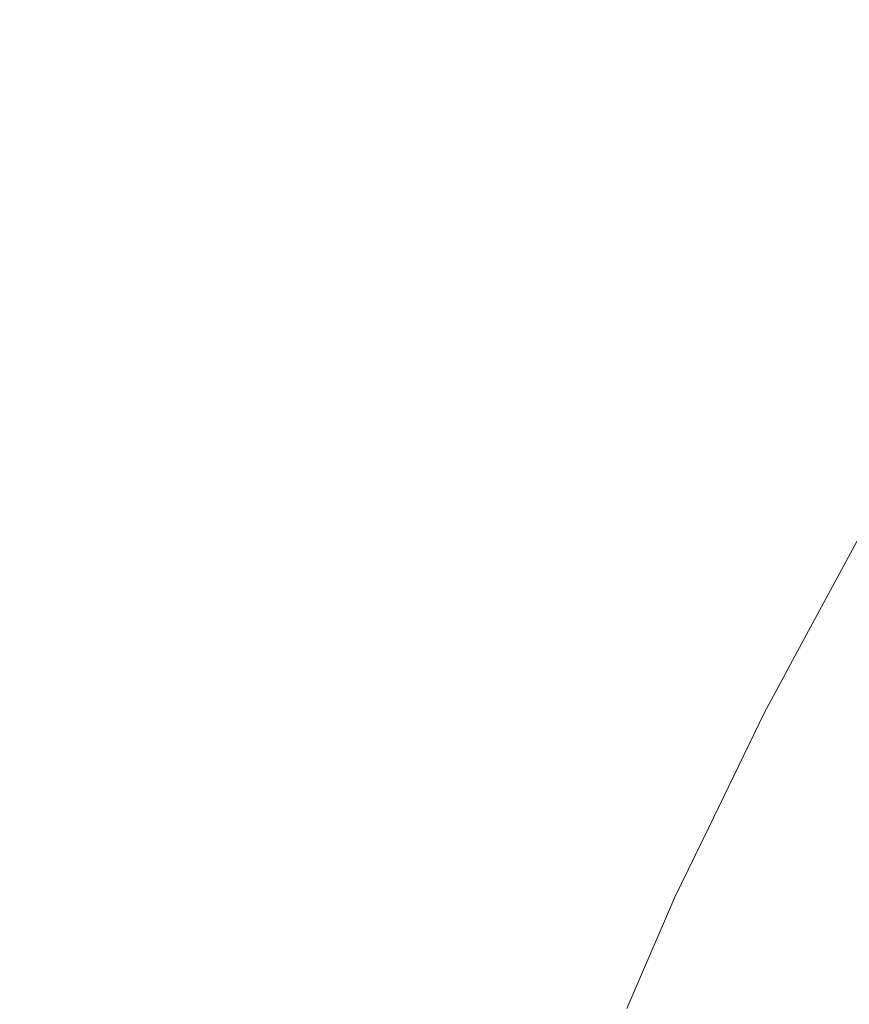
# Model space of a CAD drawing. Header units: centimetres. Extents: x -21.6 to 22.7, y 4.2 to 6.
# Tile 249 of 256: x 7.8316 to 7.8503, y 5.9461 to 5.9683. Entities that reach past the tile are written whole.
import ezdxf

# ---------------------------------------------------------------- set-up
doc = ezdxf.new("R2010")
doc.units = ezdxf.units.CM
doc.header["$LTSCALE"] = 2.54
doc.layers.add('Lucido design-1', color=7, linetype='Continuous')

# ---------------------------------------------------------------- blocks, each defined once
blk = doc.blocks.new('Gruppo-3-1')
at = {"color": 7, "linetype": 'Continuous', "lineweight": 9}
for points, invisible_edges in [([(22.630348, 5.970923, -2276.251459), (-21.503423, 5.970923, -2276.251459), (-21.503423, 5.967771, -2276.248442), (22.630348, 5.967771, -2276.248442)], 5), ([(7.831308, 5.969994, -2276.635156), (7.83325, 5.969994, -2276.63776), (7.832113, 5.968081, -2276.638954), (7.830199, 5.968081, -2276.636387)], 15), ([(7.833987, 5.968081, -2276.641611), (7.832113, 5.968081, -2276.638954), (7.83325, 5.969994, -2276.63776), (7.835151, 5.969994, -2276.640455)], 15), ([(7.835151, 5.969994, -2276.640455), (7.837008, 5.969994, -2276.64324), (7.835818, 5.968081, -2276.644357), (7.833987, 5.968081, -2276.641611)], 15), ([(7.837601, 5.968081, -2276.64719), (7.835818, 5.968081, -2276.644357), (7.837008, 5.969994, -2276.64324), (7.838817, 5.969994, -2276.646114)], 15), ([(7.838817, 5.969994, -2276.646114), (7.840574, 5.969994, -2276.649075), (7.839333, 5.968081, -2276.650109), (7.837601, 5.968081, -2276.64719)], 15), ([(7.84101, 5.968081, -2276.653113), (7.839333, 5.968081, -2276.650109), (7.840574, 5.969994, -2276.649075), (7.842275, 5.969994, -2276.652122)], 15), ([(7.842275, 5.969994, -2276.652122), (7.843916, 5.969994, -2276.655253), (7.842629, 5.968081, -2276.6562), (7.84101, 5.968081, -2276.653113)], 15), ([(7.844185, 5.968081, -2276.659367), (7.842629, 5.968081, -2276.6562), (7.843916, 5.969994, -2276.655253), (7.845495, 5.969994, -2276.658466)], 15), ([(7.845495, 5.969994, -2276.658466), (7.847006, 5.969994, -2276.661759), (7.845675, 5.968081, -2276.662614), (7.844185, 5.968081, -2276.659367)], 15), ([(7.847095, 5.968081, -2276.665935), (7.845675, 5.968081, -2276.662614), (7.847006, 5.969994, -2276.661759), (7.848447, 5.969994, -2276.665128)], 15), ([(7.848447, 5.969994, -2276.665128), (7.849814, 5.969994, -2276.668572), (7.848443, 5.968081, -2276.66933), (7.847095, 5.968081, -2276.665935)], 15), ([(7.849714, 5.968081, -2276.672793), (7.848443, 5.968081, -2276.66933), (7.849814, 5.969994, -2276.668572), (7.851103, 5.969994, -2276.672085)], 15), ([(7.851103, 5.969994, -2276.672085), (7.852311, 5.969994, -2276.675665), (7.850905, 5.968081, -2276.676323), (7.849714, 5.968081, -2276.672793)], 15), ([(7.830199, 5.968081, -2276.636387), (7.832113, 5.968081, -2276.638954), (7.831021, 5.966143, -2276.640101), (7.829133, 5.966143, -2276.637569)], 15), ([(7.832869, 5.966143, -2276.642722), (7.831021, 5.966143, -2276.640101), (7.832113, 5.968081, -2276.638954), (7.833987, 5.968081, -2276.641611)], 15), ([(7.833987, 5.968081, -2276.641611), (7.835818, 5.968081, -2276.644357), (7.834674, 5.966143, -2276.645429), (7.832869, 5.966143, -2276.642722)], 15), ([(7.836433, 5.966143, -2276.648223), (7.834674, 5.966143, -2276.645429), (7.835818, 5.968081, -2276.644357), (7.837601, 5.968081, -2276.64719)], 15), ([(7.837601, 5.968081, -2276.64719), (7.839333, 5.968081, -2276.650109), (7.838141, 5.966143, -2276.651102), (7.836433, 5.966143, -2276.648223)], 15), ([(7.839795, 5.966143, -2276.654065), (7.838141, 5.966143, -2276.651102), (7.839333, 5.968081, -2276.650109), (7.84101, 5.968081, -2276.653113)], 15), ([(7.84101, 5.968081, -2276.653113), (7.842629, 5.968081, -2276.6562), (7.841391, 5.966143, -2276.657109), (7.839795, 5.966143, -2276.654065)], 15), ([(7.842926, 5.966143, -2276.660233), (7.841391, 5.966143, -2276.657109), (7.842629, 5.968081, -2276.6562), (7.844185, 5.968081, -2276.659367)], 15), ([(7.844185, 5.968081, -2276.659367), (7.845675, 5.968081, -2276.662614), (7.844395, 5.966143, -2276.663435), (7.842926, 5.966143, -2276.660233)], 15), ([(7.845796, 5.966143, -2276.666711), (7.844395, 5.966143, -2276.663435), (7.845675, 5.968081, -2276.662614), (7.847095, 5.968081, -2276.665935)], 15), ([(7.847095, 5.968081, -2276.665935), (7.848443, 5.968081, -2276.66933), (7.847125, 5.966143, -2276.670058), (7.845796, 5.966143, -2276.666711)], 15), ([(7.848378, 5.966143, -2276.673474), (7.847125, 5.966143, -2276.670058), (7.848443, 5.968081, -2276.66933), (7.849714, 5.968081, -2276.672793)], 15), ([(7.849714, 5.968081, -2276.672793), (7.850905, 5.968081, -2276.676323), (7.849553, 5.966143, -2276.676955), (7.848378, 5.966143, -2276.673474)], 15), ([(7.850646, 5.966143, -2276.680497), (7.849553, 5.966143, -2276.676955), (7.850905, 5.968081, -2276.676323), (7.852013, 5.968081, -2276.679914)], 15), ([(22.630348, 5.967771, -2276.248442), (-21.503423, 5.967771, -2276.248442), (-21.503423, 5.964491, -2276.245566), (22.630348, 5.964491, -2276.245566)], 5), ([(7.831796, 5.964183, -2276.643787), (7.829972, 5.964183, -2276.641202), (7.831021, 5.966143, -2276.640101), (7.832869, 5.966143, -2276.642722)], 15), ([(7.832869, 5.966143, -2276.642722), (7.834674, 5.966143, -2276.645429), (7.833577, 5.964183, -2276.646459), (7.831796, 5.964183, -2276.643787)], 15), ([(7.835312, 5.964183, -2276.649215), (7.833577, 5.964183, -2276.646459), (7.834674, 5.966143, -2276.645429), (7.836433, 5.966143, -2276.648223)], 15), ([(7.836433, 5.966143, -2276.648223), (7.838141, 5.966143, -2276.651102), (7.836997, 5.964183, -2276.652056), (7.835312, 5.964183, -2276.649215)], 15), ([(7.838629, 5.964183, -2276.654978), (7.836997, 5.964183, -2276.652056), (7.838141, 5.966143, -2276.651102), (7.839795, 5.966143, -2276.654065)], 15), ([(7.839795, 5.966143, -2276.654065), (7.841391, 5.966143, -2276.657109), (7.840204, 5.964183, -2276.657982), (7.838629, 5.964183, -2276.654978)], 15), ([(7.841718, 5.964183, -2276.661064), (7.840204, 5.964183, -2276.657982), (7.841391, 5.966143, -2276.657109), (7.842926, 5.966143, -2276.660233)], 15), ([(7.842926, 5.966143, -2276.660233), (7.844395, 5.966143, -2276.663435), (7.843167, 5.964183, -2276.664222), (7.841718, 5.964183, -2276.661064)], 15), ([(7.84455, 5.964183, -2276.667454), (7.843167, 5.964183, -2276.664222), (7.844395, 5.966143, -2276.663435), (7.845796, 5.966143, -2276.666711)], 15), ([(7.845796, 5.966143, -2276.666711), (7.847125, 5.966143, -2276.670058), (7.845861, 5.964183, -2276.670757), (7.84455, 5.964183, -2276.667454)], 15), ([(7.847097, 5.964183, -2276.674127), (7.845861, 5.964183, -2276.670757), (7.847125, 5.966143, -2276.670058), (7.848378, 5.966143, -2276.673474)], 15), ([(7.848378, 5.966143, -2276.673474), (7.849553, 5.966143, -2276.676955), (7.848256, 5.964183, -2276.677561), (7.847097, 5.964183, -2276.674127)], 15), ([(7.849335, 5.964183, -2276.681056), (7.848256, 5.964183, -2276.677561), (7.849553, 5.966143, -2276.676955), (7.850646, 5.966143, -2276.680497)], 15), ([(7.850646, 5.966143, -2276.680497), (7.851655, 5.966143, -2276.684096), (7.85033, 5.964183, -2276.684606), (7.849335, 5.964183, -2276.681056)], 15), ([(22.630348, 5.964491, -2276.245566), (-21.503423, 5.964491, -2276.245566), (-21.503423, 5.961088, -2276.242835), (22.630348, 5.961088, -2276.242835)], 5), ([(7.828968, 5.962205, -2276.642257), (7.829972, 5.964183, -2276.641202), (7.831796, 5.964183, -2276.643787), (7.830768, 5.962205, -2276.644808)], 15), ([(7.830768, 5.962205, -2276.644808), (7.831796, 5.964183, -2276.643787), (7.833577, 5.964183, -2276.646459), (7.832526, 5.962205, -2276.647445)], 15), ([(7.832526, 5.962205, -2276.647445), (7.833577, 5.964183, -2276.646459), (7.835312, 5.964183, -2276.649215), (7.834238, 5.962205, -2276.650165)], 15), ([(7.834238, 5.962205, -2276.650165), (7.835312, 5.964183, -2276.649215), (7.836997, 5.964183, -2276.652056), (7.835901, 5.962205, -2276.652969)], 15), ([(7.835901, 5.962205, -2276.652969), (7.836997, 5.964183, -2276.652056), (7.838629, 5.964183, -2276.654978), (7.837512, 5.962205, -2276.655854)], 15), ([(7.837512, 5.962205, -2276.655854), (7.838629, 5.964183, -2276.654978), (7.840204, 5.964183, -2276.657982), (7.839066, 5.962205, -2276.658818)], 15), ([(7.839066, 5.962205, -2276.658818), (7.840204, 5.964183, -2276.657982), (7.841718, 5.964183, -2276.661064), (7.84056, 5.962205, -2276.66186)], 15), ([(7.84056, 5.962205, -2276.66186), (7.841718, 5.964183, -2276.661064), (7.843167, 5.964183, -2276.664222), (7.841991, 5.962205, -2276.664977)], 15), ([(7.841991, 5.962205, -2276.664977), (7.843167, 5.964183, -2276.664222), (7.84455, 5.964183, -2276.667454), (7.843355, 5.962205, -2276.668167)], 15), ([(7.843355, 5.962205, -2276.668167), (7.84455, 5.964183, -2276.667454), (7.845861, 5.964183, -2276.670757), (7.844649, 5.962205, -2276.671427)], 15), ([(7.844649, 5.962205, -2276.671427), (7.845861, 5.964183, -2276.670757), (7.847097, 5.964183, -2276.674127), (7.84587, 5.962205, -2276.674753)], 15), ([(7.84587, 5.962205, -2276.674753), (7.847097, 5.964183, -2276.674127), (7.848256, 5.964183, -2276.677561), (7.847014, 5.962205, -2276.678142)], 15), ([(7.847014, 5.962205, -2276.678142), (7.848256, 5.964183, -2276.677561), (7.849335, 5.964183, -2276.681056), (7.848078, 5.962205, -2276.681591)], 15), ([(7.848078, 5.962205, -2276.681591), (7.849335, 5.964183, -2276.681056), (7.85033, 5.964183, -2276.684606), (7.84906, 5.962205, -2276.685096)], 15), ([(7.84906, 5.962205, -2276.685096), (7.85033, 5.964183, -2276.684606), (7.851239, 5.964183, -2276.688209), (7.849957, 5.962205, -2276.688651)], 15), ([(7.849957, 5.962205, -2276.688651), (7.851239, 5.964183, -2276.688209), (7.852059, 5.964183, -2276.691859), (7.850767, 5.962205, -2276.692254)], 15), ([(7.832526, 5.962205, -2276.647445), (7.83152, 5.960212, -2276.648388), (7.829784, 5.960212, -2276.645785), (7.830768, 5.962205, -2276.644808)], 15), ([(7.834238, 5.962205, -2276.650165), (7.83321, 5.960212, -2276.651075), (7.83152, 5.960212, -2276.648388), (7.832526, 5.962205, -2276.647445)], 15), ([(7.835901, 5.962205, -2276.652969), (7.834853, 5.960212, -2276.653843), (7.83321, 5.960212, -2276.651075), (7.834238, 5.962205, -2276.650165)], 15), ([(7.837512, 5.962205, -2276.655854), (7.836443, 5.960212, -2276.656691), (7.834853, 5.960212, -2276.653843), (7.835901, 5.962205, -2276.652969)], 15), ([(7.839066, 5.962205, -2276.658818), (7.837977, 5.960212, -2276.659618), (7.836443, 5.960212, -2276.656691), (7.837512, 5.962205, -2276.655854)], 15), ([(7.84056, 5.962205, -2276.66186), (7.839453, 5.960212, -2276.662622), (7.837977, 5.960212, -2276.659618), (7.839066, 5.962205, -2276.658818)], 15), ([(7.841991, 5.962205, -2276.664977), (7.840866, 5.960212, -2276.665699), (7.839453, 5.960212, -2276.662622), (7.84056, 5.962205, -2276.66186)], 15), ([(7.843355, 5.962205, -2276.668167), (7.842213, 5.960212, -2276.668849), (7.840866, 5.960212, -2276.665699), (7.841991, 5.962205, -2276.664977)], 15), ([(7.844649, 5.962205, -2276.671427), (7.84349, 5.960212, -2276.672067), (7.842213, 5.960212, -2276.668849), (7.843355, 5.962205, -2276.668167)], 15), ([(7.84587, 5.962205, -2276.674753), (7.844695, 5.960212, -2276.675352), (7.84349, 5.960212, -2276.672067), (7.844649, 5.962205, -2276.671427)], 15), ([(7.847014, 5.962205, -2276.678142), (7.845825, 5.960212, -2276.678698), (7.844695, 5.960212, -2276.675352), (7.84587, 5.962205, -2276.674753)], 15), ([(7.848078, 5.962205, -2276.681591), (7.846876, 5.960212, -2276.682104), (7.845825, 5.960212, -2276.678698), (7.847014, 5.962205, -2276.678142)], 15), ([(7.84906, 5.962205, -2276.685096), (7.847846, 5.960212, -2276.685564), (7.846876, 5.960212, -2276.682104), (7.848078, 5.962205, -2276.681591)], 15), ([(7.849957, 5.962205, -2276.688651), (7.848731, 5.960212, -2276.689074), (7.847846, 5.960212, -2276.685564), (7.84906, 5.962205, -2276.685096)], 15), ([(7.850767, 5.962205, -2276.692254), (7.849531, 5.960212, -2276.692632), (7.848731, 5.960212, -2276.689074), (7.849957, 5.962205, -2276.688651)], 15), ([(7.851487, 5.962205, -2276.695899), (7.850241, 5.960212, -2276.69623), (7.849531, 5.960212, -2276.692632), (7.850767, 5.962205, -2276.692254)], 15), ([(7.852115, 5.962205, -2276.699581), (7.850862, 5.960212, -2276.699866), (7.850241, 5.960212, -2276.69623), (7.851487, 5.962205, -2276.695899)], 15), ([(22.630348, 5.961088, -2276.242835), (-21.503423, 5.961088, -2276.242835), (-21.503423, 5.95757, -2276.240255), (22.630348, 5.95757, -2276.240255)], 5), ([(7.832229, 5.958206, -2276.651943), (7.830559, 5.958206, -2276.64929), (7.83152, 5.960212, -2276.648388), (7.83321, 5.960212, -2276.651075)], 15), ([(7.83321, 5.960212, -2276.651075), (7.834853, 5.960212, -2276.653843), (7.833851, 5.958206, -2276.654677), (7.832229, 5.958206, -2276.651943)], 15), ([(7.835422, 5.958206, -2276.657491), (7.833851, 5.958206, -2276.654677), (7.834853, 5.960212, -2276.653843), (7.836443, 5.960212, -2276.656691)], 15), ([(7.836443, 5.960212, -2276.656691), (7.837977, 5.960212, -2276.659618), (7.836938, 5.958206, -2276.660382), (7.835422, 5.958206, -2276.657491)], 15), ([(7.838395, 5.958206, -2276.663349), (7.836938, 5.958206, -2276.660382), (7.837977, 5.960212, -2276.659618), (7.839453, 5.960212, -2276.662622)], 15), ([(7.839453, 5.960212, -2276.662622), (7.840866, 5.960212, -2276.665699), (7.839791, 5.958206, -2276.666389), (7.838395, 5.958206, -2276.663349)], 15), ([(7.841121, 5.958206, -2276.6695), (7.839791, 5.958206, -2276.666389), (7.840866, 5.960212, -2276.665699), (7.842213, 5.960212, -2276.668849)], 15), ([(7.842213, 5.960212, -2276.668849), (7.84349, 5.960212, -2276.672067), (7.842383, 5.958206, -2276.672679), (7.841121, 5.958206, -2276.6695)], 15), ([(7.843574, 5.958206, -2276.675924), (7.842383, 5.958206, -2276.672679), (7.84349, 5.960212, -2276.672067), (7.844695, 5.960212, -2276.675352)], 15), ([(7.844695, 5.960212, -2276.675352), (7.845825, 5.960212, -2276.678698), (7.844689, 5.958206, -2276.679229), (7.843574, 5.958206, -2276.675924)], 15), ([(7.845728, 5.958206, -2276.682593), (7.844689, 5.958206, -2276.679229), (7.845825, 5.960212, -2276.678698), (7.846876, 5.960212, -2276.682104)], 15), ([(7.846876, 5.960212, -2276.682104), (7.847846, 5.960212, -2276.685564), (7.846685, 5.958206, -2276.686011), (7.845728, 5.958206, -2276.682593)], 15), ([(7.84756, 5.958206, -2276.689479), (7.846685, 5.958206, -2276.686011), (7.847846, 5.960212, -2276.685564), (7.848731, 5.960212, -2276.689074)], 15), ([(7.848731, 5.960212, -2276.689074), (7.849531, 5.960212, -2276.692632), (7.84835, 5.958206, -2276.692992), (7.84756, 5.958206, -2276.689479)], 15), ([(7.849052, 5.958206, -2276.696547), (7.84835, 5.958206, -2276.692992), (7.849531, 5.960212, -2276.692632), (7.850241, 5.960212, -2276.69623)], 15), ([(7.850241, 5.960212, -2276.69623), (7.850862, 5.960212, -2276.699866), (7.849665, 5.958206, -2276.700138), (7.849052, 5.958206, -2276.696547)], 15), ([(7.850186, 5.958206, -2276.703761), (7.849665, 5.958206, -2276.700138), (7.850862, 5.960212, -2276.699866), (7.851389, 5.960212, -2276.703534)], 15), ([(7.851389, 5.960212, -2276.703534), (7.851823, 5.960212, -2276.707228), (7.850615, 5.958206, -2276.707411), (7.850186, 5.958206, -2276.703761)], 15), ([(7.831293, 5.956191, -2276.652771), (7.829643, 5.956191, -2276.650149), (7.830559, 5.958206, -2276.64929), (7.832229, 5.958206, -2276.651943)], 15), ([(7.832229, 5.958206, -2276.651943), (7.833851, 5.958206, -2276.654677), (7.832896, 5.956191, -2276.655473), (7.831293, 5.956191, -2276.652771)], 15), ([(7.834448, 5.956191, -2276.658254), (7.832896, 5.956191, -2276.655473), (7.833851, 5.958206, -2276.654677), (7.835422, 5.958206, -2276.657491)], 15), ([(7.835422, 5.958206, -2276.657491), (7.836938, 5.958206, -2276.660382), (7.835946, 5.956191, -2276.661111), (7.834448, 5.956191, -2276.658254)], 15), ([(7.837387, 5.956191, -2276.664043), (7.835946, 5.956191, -2276.661111), (7.836938, 5.958206, -2276.660382), (7.838395, 5.958206, -2276.663349)], 15), ([(7.838395, 5.958206, -2276.663349), (7.839791, 5.958206, -2276.666389), (7.838766, 5.956191, -2276.667047), (7.837387, 5.956191, -2276.664043)], 15), ([(7.84008, 5.956191, -2276.670121), (7.838766, 5.956191, -2276.667047), (7.839791, 5.958206, -2276.666389), (7.841121, 5.958206, -2276.6695)], 15), ([(7.841121, 5.958206, -2276.6695), (7.842383, 5.958206, -2276.672679), (7.841328, 5.956191, -2276.673263), (7.84008, 5.956191, -2276.670121)], 15), ([(7.842504, 5.956191, -2276.676469), (7.841328, 5.956191, -2276.673263), (7.842383, 5.958206, -2276.672679), (7.843574, 5.958206, -2276.675924)], 15), ([(7.843574, 5.958206, -2276.675924), (7.844689, 5.958206, -2276.679229), (7.843607, 5.956191, -2276.679736), (7.842504, 5.956191, -2276.676469)], 15), ([(7.844632, 5.956191, -2276.68306), (7.843607, 5.956191, -2276.679736), (7.844689, 5.958206, -2276.679229), (7.845728, 5.958206, -2276.682593)], 15), ([(7.845728, 5.958206, -2276.682593), (7.846685, 5.958206, -2276.686011), (7.845579, 5.956191, -2276.686437), (7.844632, 5.956191, -2276.68306)], 15), ([(7.846444, 5.956191, -2276.689864), (7.845579, 5.956191, -2276.686437), (7.846685, 5.958206, -2276.686011), (7.84756, 5.958206, -2276.689479)], 15), ([(7.84756, 5.958206, -2276.689479), (7.84835, 5.958206, -2276.692992), (7.847224, 5.956191, -2276.693336), (7.846444, 5.956191, -2276.689864)], 15), ([(7.847918, 5.956191, -2276.696849), (7.847224, 5.956191, -2276.693336), (7.84835, 5.958206, -2276.692992), (7.849052, 5.958206, -2276.696547)], 15), ([(7.849052, 5.958206, -2276.696547), (7.849665, 5.958206, -2276.700138), (7.848523, 5.956191, -2276.700398), (7.847918, 5.956191, -2276.696849)], 15), ([(7.849038, 5.956191, -2276.703978), (7.848523, 5.956191, -2276.700398), (7.849665, 5.958206, -2276.700138), (7.850186, 5.958206, -2276.703761)], 15), ([(7.850186, 5.958206, -2276.703761), (7.850615, 5.958206, -2276.707411), (7.849462, 5.956191, -2276.707585), (7.849038, 5.956191, -2276.703978)], 15), ([(7.849793, 5.956191, -2276.711213), (7.849462, 5.956191, -2276.707585), (7.850615, 5.958206, -2276.707411), (7.850949, 5.958206, -2276.711082)], 15), ([(7.850949, 5.958206, -2276.711082), (7.851189, 5.958206, -2276.714769), (7.850029, 5.956191, -2276.714856), (7.849793, 5.956191, -2276.711213)], 15), ([(7.850172, 5.956191, -2276.71851), (7.850029, 5.956191, -2276.714856), (7.851189, 5.958206, -2276.714769), (7.851333, 5.958206, -2276.718467)], 15), ([(7.850474, 5.956642, -2276.72217), (7.850172, 5.956191, -2276.71851), (7.851333, 5.958206, -2276.718467)], 11), ([(22.630348, 5.95757, -2276.240255), (-21.503423, 5.95757, -2276.240255), (-21.503423, 5.953942, -2276.237831), (22.630348, 5.953942, -2276.237831)], 5), ([(7.850172, 5.956191, -2276.71851), (7.850474, 5.956642, -2276.72217), (7.849133, 5.954157, -2276.72217), (7.849066, 5.954168, -2276.718552)], 13), ([(7.849133, 5.954157, -2276.92217), (7.850474, 5.956642, -2276.92217), (7.850253, 5.956163, -2276.925294), (7.849147, 5.954142, -2276.925294)], 14), ([(7.849133, 5.954157, -2276.72217), (7.850474, 5.956642, -2276.72217), (7.850474, 5.956642, -2276.92217), (7.849133, 5.954157, -2276.92217)], 10), ([(7.831293, 5.956191, -2276.652771), (7.832896, 5.956191, -2276.655473), (7.831987, 5.954168, -2276.656231), (7.830402, 5.954168, -2276.65356)], 15), ([(7.833521, 5.954168, -2276.65898), (7.831987, 5.954168, -2276.656231), (7.832896, 5.956191, -2276.655473), (7.834448, 5.956191, -2276.658254)], 15), ([(7.834448, 5.956191, -2276.658254), (7.835946, 5.956191, -2276.661111), (7.835002, 5.954168, -2276.661804), (7.833521, 5.954168, -2276.65898)], 15), ([(7.836426, 5.954168, -2276.664703), (7.835002, 5.954168, -2276.661804), (7.835946, 5.956191, -2276.661111), (7.837387, 5.956191, -2276.664043)], 15), ([(7.837387, 5.956191, -2276.664043), (7.838766, 5.956191, -2276.667047), (7.83779, 5.954168, -2276.667673), (7.836426, 5.954168, -2276.664703)], 15), ([(7.839089, 5.954168, -2276.670713), (7.83779, 5.954168, -2276.667673), (7.838766, 5.956191, -2276.667047), (7.84008, 5.956191, -2276.670121)], 15), ([(7.84008, 5.956191, -2276.670121), (7.841328, 5.956191, -2276.673263), (7.840322, 5.954168, -2276.673819), (7.839089, 5.954168, -2276.670713)], 15), ([(7.841485, 5.954168, -2276.676988), (7.840322, 5.954168, -2276.673819), (7.841328, 5.956191, -2276.673263), (7.842504, 5.956191, -2276.676469)], 15), ([(7.842504, 5.956191, -2276.676469), (7.843607, 5.956191, -2276.679736), (7.842575, 5.954168, -2276.680218), (7.841485, 5.954168, -2276.676988)], 15), ([(7.84359, 5.954168, -2276.683504), (7.842575, 5.954168, -2276.680218), (7.843607, 5.956191, -2276.679736), (7.844632, 5.956191, -2276.68306)], 15), ([(7.844632, 5.956191, -2276.68306), (7.845579, 5.956191, -2276.686437), (7.844525, 5.954168, -2276.686843), (7.84359, 5.954168, -2276.683504)], 15), ([(7.84538, 5.954168, -2276.690231), (7.844525, 5.954168, -2276.686843), (7.845579, 5.956191, -2276.686437), (7.846444, 5.956191, -2276.689864)], 15), ([(7.846444, 5.956191, -2276.689864), (7.847224, 5.956191, -2276.693336), (7.846152, 5.954168, -2276.693664), (7.84538, 5.954168, -2276.690231)], 15), ([(7.846838, 5.954168, -2276.697137), (7.846152, 5.954168, -2276.693664), (7.847224, 5.956191, -2276.693336), (7.847918, 5.956191, -2276.696849)], 15), ([(7.847918, 5.956191, -2276.696849), (7.848523, 5.956191, -2276.700398), (7.847436, 5.954168, -2276.700646), (7.846838, 5.954168, -2276.697137)], 15), ([(7.847945, 5.954168, -2276.704185), (7.847436, 5.954168, -2276.700646), (7.848523, 5.956191, -2276.700398), (7.849038, 5.956191, -2276.703978)], 15), ([(7.849038, 5.956191, -2276.703978), (7.849462, 5.956191, -2276.707585), (7.848364, 5.954168, -2276.707751), (7.847945, 5.954168, -2276.704185)], 15), ([(7.848691, 5.954168, -2276.711337), (7.848364, 5.954168, -2276.707751), (7.849462, 5.956191, -2276.707585), (7.849793, 5.956191, -2276.711213)], 15), ([(7.849793, 5.956191, -2276.711213), (7.850029, 5.956191, -2276.714856), (7.848925, 5.954168, -2276.714939), (7.848691, 5.954168, -2276.711337)], 15), ([(7.849066, 5.954168, -2276.718552), (7.848925, 5.954168, -2276.714939), (7.850029, 5.956191, -2276.714856), (7.850172, 5.956191, -2276.71851)], 15), ([(7.849147, 5.954142, -2276.925294), (7.850253, 5.956163, -2276.925294), (7.850354, 5.956081, -2276.928414), (7.84925, 5.954063, -2276.928414)], 15), ([(7.84925, 5.954063, -2276.928414), (7.850354, 5.956081, -2276.928414), (7.850521, 5.955945, -2276.931524), (7.84942, 5.953931, -2276.931524)], 15), ([(7.84942, 5.953931, -2276.931524), (7.850521, 5.955945, -2276.931524), (7.850755, 5.955755, -2276.934621), (7.849658, 5.953748, -2276.934621)], 15), ([(7.849658, 5.953748, -2276.934621), (7.850755, 5.955755, -2276.934621), (7.851055, 5.955511, -2276.9377), (7.849962, 5.953513, -2276.9377)], 15), ([(7.849962, 5.953513, -2276.9377), (7.851055, 5.955511, -2276.9377), (7.85142, 5.955215, -2276.940757), (7.850333, 5.953228, -2276.940757)], 15), ([(7.830402, 5.954168, -2276.65356), (7.831987, 5.954168, -2276.656231), (7.831122, 5.952141, -2276.656951), (7.829555, 5.952141, -2276.654309)], 15), ([(7.83264, 5.952141, -2276.65967), (7.831122, 5.952141, -2276.656951), (7.831987, 5.954168, -2276.656231), (7.833521, 5.954168, -2276.65898)], 15), ([(7.833521, 5.954168, -2276.65898), (7.835002, 5.954168, -2276.661804), (7.834105, 5.952141, -2276.662464), (7.83264, 5.952141, -2276.65967)], 15), ([(7.835513, 5.952141, -2276.665331), (7.834105, 5.952141, -2276.662464), (7.835002, 5.954168, -2276.661804), (7.836426, 5.954168, -2276.664703)], 15), ([(7.836426, 5.954168, -2276.664703), (7.83779, 5.954168, -2276.667673), (7.836862, 5.952141, -2276.668269), (7.835513, 5.952141, -2276.665331)], 15), ([(7.838147, 5.952141, -2276.671275), (7.836862, 5.952141, -2276.668269), (7.83779, 5.954168, -2276.667673), (7.839089, 5.954168, -2276.670713)], 15), ([(7.839089, 5.954168, -2276.670713), (7.840322, 5.954168, -2276.673819), (7.839367, 5.952141, -2276.674347), (7.838147, 5.952141, -2276.671275)], 15), ([(7.840517, 5.952141, -2276.677482), (7.839367, 5.952141, -2276.674347), (7.840322, 5.954168, -2276.673819), (7.841485, 5.954168, -2276.676988)], 15), ([(7.841485, 5.954168, -2276.676988), (7.842575, 5.954168, -2276.680218), (7.841595, 5.952141, -2276.680676), (7.840517, 5.952141, -2276.677482)], 15), ([(7.842598, 5.952141, -2276.683927), (7.841595, 5.952141, -2276.680676), (7.842575, 5.954168, -2276.680218), (7.84359, 5.954168, -2276.683504)], 15), ([(7.84359, 5.954168, -2276.683504), (7.844525, 5.954168, -2276.686843), (7.843524, 5.952141, -2276.687229), (7.842598, 5.952141, -2276.683927)], 15), ([(7.844369, 5.952141, -2276.69058), (7.843524, 5.952141, -2276.687229), (7.844525, 5.954168, -2276.686843), (7.84538, 5.954168, -2276.690231)], 15), ([(7.84538, 5.954168, -2276.690231), (7.846152, 5.954168, -2276.693664), (7.845132, 5.952141, -2276.693975), (7.844369, 5.952141, -2276.69058)], 15), ([(7.845811, 5.952141, -2276.697411), (7.845132, 5.952141, -2276.693975), (7.846152, 5.954168, -2276.693664), (7.846838, 5.954168, -2276.697137)], 15), ([(7.846838, 5.954168, -2276.697137), (7.847436, 5.954168, -2276.700646), (7.846403, 5.952141, -2276.700881), (7.845811, 5.952141, -2276.697411)], 15), ([(7.846907, 5.952141, -2276.704382), (7.846403, 5.952141, -2276.700881), (7.847436, 5.954168, -2276.700646), (7.847945, 5.954168, -2276.704185)], 15), ([(7.847945, 5.954168, -2276.704185), (7.848364, 5.954168, -2276.707751), (7.847321, 5.952141, -2276.707908), (7.846907, 5.952141, -2276.704382)], 15), ([(7.847644, 5.952141, -2276.711455), (7.847321, 5.952141, -2276.707908), (7.848364, 5.954168, -2276.707751), (7.848691, 5.954168, -2276.711337)], 15), ([(7.848691, 5.954168, -2276.711337), (7.848925, 5.954168, -2276.714939), (7.847876, 5.952141, -2276.715018), (7.847644, 5.952141, -2276.711455)], 15), ([(7.848015, 5.952141, -2276.718591), (7.847876, 5.952141, -2276.715018), (7.848925, 5.954168, -2276.714939), (7.849066, 5.954168, -2276.718552)], 15), ([(7.848338, 5.952685, -2276.72217), (7.848015, 5.952141, -2276.718591), (7.849066, 5.954168, -2276.718552)], 11), ([(7.849147, 5.954142, -2276.925294), (7.848096, 5.952115, -2276.925294), (7.848338, 5.952685, -2276.92217)], 11), ([(7.84925, 5.954063, -2276.928414), (7.8482, 5.952039, -2276.928414), (7.848096, 5.952115, -2276.925294), (7.849147, 5.954142, -2276.925294)], 15), ([(7.849066, 5.954168, -2276.718552), (7.849133, 5.954157, -2276.72217), (7.848338, 5.952685, -2276.72217)], 9), ([(7.848338, 5.952685, -2276.92217), (7.849133, 5.954157, -2276.92217), (7.849147, 5.954142, -2276.925294)], 10), ([(7.849133, 5.954157, -2276.92217), (7.848338, 5.952685, -2276.92217), (7.848338, 5.952685, -2276.72217), (7.849133, 5.954157, -2276.72217)], 10), ([(22.630348, 5.953942, -2276.237831), (-21.503423, 5.953942, -2276.237831), (-21.503423, 5.950212, -2276.235567), (22.630348, 5.950212, -2276.235567)], 5), ([(7.84942, 5.953931, -2276.931524), (7.848373, 5.951913, -2276.931524), (7.8482, 5.952039, -2276.928414), (7.84925, 5.954063, -2276.928414)], 15), ([(7.849658, 5.953748, -2276.934621), (7.848614, 5.951737, -2276.934621), (7.848373, 5.951913, -2276.931524), (7.84942, 5.953931, -2276.931524)], 15), ([(7.849962, 5.953513, -2276.9377), (7.848923, 5.951511, -2276.9377), (7.848614, 5.951737, -2276.934621), (7.849658, 5.953748, -2276.934621)], 15), ([(7.850333, 5.953228, -2276.940757), (7.849299, 5.951236, -2276.940757), (7.848923, 5.951511, -2276.9377), (7.849962, 5.953513, -2276.9377)], 15), ([(7.850768, 5.952892, -2276.943786), (7.849741, 5.950913, -2276.943786), (7.849299, 5.951236, -2276.940757), (7.850333, 5.953228, -2276.940757)], 15), ([(7.851266, 5.952508, -2276.946785), (7.850247, 5.950543, -2276.946785), (7.849741, 5.950913, -2276.943786), (7.850768, 5.952892, -2276.943786)], 15), ([(7.847018, 5.950111, -2276.718629), (7.848015, 5.952141, -2276.718591), (7.848338, 5.952685, -2276.72217), (7.847085, 5.950101, -2276.72217)], 11), ([(7.847085, 5.950101, -2276.92217), (7.848338, 5.952685, -2276.92217), (7.848096, 5.952115, -2276.925294), (7.847099, 5.950087, -2276.925294)], 14), ([(7.847085, 5.950101, -2276.72217), (7.848338, 5.952685, -2276.72217), (7.848338, 5.952685, -2276.92217), (7.847085, 5.950101, -2276.92217)], 10), ([(7.851827, 5.952075, -2276.94975), (7.850816, 5.950127, -2276.94975), (7.850247, 5.950543, -2276.946785), (7.851266, 5.952508, -2276.946785)], 15), ([(7.830302, 5.950111, -2276.657635), (7.831122, 5.952141, -2276.656951), (7.83264, 5.952141, -2276.65967), (7.831804, 5.950111, -2276.660325)], 15), ([(7.831804, 5.950111, -2276.660325), (7.83264, 5.952141, -2276.65967), (7.834105, 5.952141, -2276.662464), (7.833253, 5.950111, -2276.66309)], 15), ([(7.833253, 5.950111, -2276.66309), (7.834105, 5.952141, -2276.662464), (7.835513, 5.952141, -2276.665331), (7.834647, 5.950111, -2276.665927)], 15), ([(7.834647, 5.950111, -2276.665927), (7.835513, 5.952141, -2276.665331), (7.836862, 5.952141, -2276.668269), (7.835981, 5.950111, -2276.668834)], 15), ([(7.835981, 5.950111, -2276.668834), (7.836862, 5.952141, -2276.668269), (7.838147, 5.952141, -2276.671275), (7.837253, 5.950111, -2276.671809)], 15), ([(7.837253, 5.950111, -2276.671809), (7.838147, 5.952141, -2276.671275), (7.839367, 5.952141, -2276.674347), (7.83846, 5.950111, -2276.674848)], 15), ([(7.83846, 5.950111, -2276.674848), (7.839367, 5.952141, -2276.674347), (7.840517, 5.952141, -2276.677482), (7.839598, 5.950111, -2276.67795)], 15), ([(7.839598, 5.950111, -2276.67795), (7.840517, 5.952141, -2276.677482), (7.841595, 5.952141, -2276.680676), (7.840665, 5.950111, -2276.681111)], 15), ([(7.840665, 5.950111, -2276.681111), (7.841595, 5.952141, -2276.680676), (7.842598, 5.952141, -2276.683927), (7.841658, 5.950111, -2276.684327)], 15), ([(7.841658, 5.950111, -2276.684327), (7.842598, 5.952141, -2276.683927), (7.843524, 5.952141, -2276.687229), (7.842574, 5.950111, -2276.687595)], 15), ([(7.842574, 5.950111, -2276.687595), (7.843524, 5.952141, -2276.687229), (7.844369, 5.952141, -2276.69058), (7.84341, 5.950111, -2276.690911)], 15), ([(7.84341, 5.950111, -2276.690911), (7.844369, 5.952141, -2276.69058), (7.845132, 5.952141, -2276.693975), (7.844165, 5.950111, -2276.694271)], 15), ([(7.844165, 5.950111, -2276.694271), (7.845132, 5.952141, -2276.693975), (7.845811, 5.952141, -2276.697411), (7.844836, 5.950111, -2276.69767)], 15), ([(7.844836, 5.950111, -2276.69767), (7.845811, 5.952141, -2276.697411), (7.846403, 5.952141, -2276.700881), (7.845422, 5.950111, -2276.701104)], 15), ([(7.845422, 5.950111, -2276.701104), (7.846403, 5.952141, -2276.700881), (7.846907, 5.952141, -2276.704382), (7.845921, 5.950111, -2276.704568)], 15), ([(7.845921, 5.950111, -2276.704568), (7.846907, 5.952141, -2276.704382), (7.847321, 5.952141, -2276.707908), (7.846331, 5.950111, -2276.708058)], 15), ([(7.846331, 5.950111, -2276.708058), (7.847321, 5.952141, -2276.707908), (7.847644, 5.952141, -2276.711455), (7.846651, 5.950111, -2276.711568)], 15), ([(7.846651, 5.950111, -2276.711568), (7.847644, 5.952141, -2276.711455), (7.847876, 5.952141, -2276.715018), (7.84688, 5.950111, -2276.715093)], 15), ([(7.84688, 5.950111, -2276.715093), (7.847876, 5.952141, -2276.715018), (7.848015, 5.952141, -2276.718591), (7.847018, 5.950111, -2276.718629)], 15), ([(7.847099, 5.950087, -2276.925294), (7.848096, 5.952115, -2276.925294), (7.8482, 5.952039, -2276.928414), (7.847204, 5.950014, -2276.928414)], 15), ([(7.847204, 5.950014, -2276.928414), (7.8482, 5.952039, -2276.928414), (7.848373, 5.951913, -2276.931524), (7.84738, 5.949893, -2276.931524)], 15), ([(7.84738, 5.949893, -2276.931524), (7.848373, 5.951913, -2276.931524), (7.848614, 5.951737, -2276.934621), (7.847624, 5.949723, -2276.934621)], 15), ([(7.847624, 5.949723, -2276.934621), (7.848614, 5.951737, -2276.934621), (7.848923, 5.951511, -2276.9377), (7.847938, 5.949506, -2276.9377)], 15), ([(7.847938, 5.949506, -2276.9377), (7.848923, 5.951511, -2276.9377), (7.849299, 5.951236, -2276.940757), (7.848319, 5.949242, -2276.940757)], 15), ([(7.848319, 5.949242, -2276.940757), (7.849299, 5.951236, -2276.940757), (7.849741, 5.950913, -2276.943786), (7.848767, 5.948932, -2276.943786)], 15), ([(7.848767, 5.948932, -2276.943786), (7.849741, 5.950913, -2276.943786), (7.850247, 5.950543, -2276.946785), (7.84928, 5.948576, -2276.946785)], 15), ([(7.84928, 5.948576, -2276.946785), (7.850247, 5.950543, -2276.946785), (7.850816, 5.950127, -2276.94975), (7.849857, 5.948176, -2276.94975)], 15), ([(22.630348, 5.948071, -2276.234393), (22.630348, 5.950212, -2276.235567), (-21.503423, 5.950212, -2276.235567), (-21.503423, 5.948071, -2276.234393)], 10), ([(7.831804, 5.950111, -2276.660325), (7.831012, 5.948082, -2276.660946), (7.829525, 5.948082, -2276.658283), (7.830302, 5.950111, -2276.657635)], 15), ([(7.833253, 5.950111, -2276.66309), (7.832446, 5.948082, -2276.663683), (7.831012, 5.948082, -2276.660946), (7.831804, 5.950111, -2276.660325)], 15), ([(7.834647, 5.950111, -2276.665927), (7.833826, 5.948082, -2276.666491), (7.832446, 5.948082, -2276.663683), (7.833253, 5.950111, -2276.66309)], 15), ([(7.835981, 5.950111, -2276.668834), (7.835147, 5.948082, -2276.669369), (7.833826, 5.948082, -2276.666491), (7.834647, 5.950111, -2276.665927)], 15), ([(7.837253, 5.950111, -2276.671809), (7.836407, 5.948082, -2276.672314), (7.835147, 5.948082, -2276.669369), (7.835981, 5.950111, -2276.668834)], 15), ([(7.83846, 5.950111, -2276.674848), (7.837601, 5.948082, -2276.675323), (7.836407, 5.948082, -2276.672314), (7.837253, 5.950111, -2276.671809)], 15), ([(7.839598, 5.950111, -2276.67795), (7.838728, 5.948082, -2276.678394), (7.837601, 5.948082, -2276.675323), (7.83846, 5.950111, -2276.674848)], 15), ([(7.840665, 5.950111, -2276.681111), (7.839784, 5.948082, -2276.681523), (7.838728, 5.948082, -2276.678394), (7.839598, 5.950111, -2276.67795)], 15), ([(7.841658, 5.950111, -2276.684327), (7.840767, 5.948082, -2276.684707), (7.839784, 5.948082, -2276.681523), (7.840665, 5.950111, -2276.681111)], 15), ([(7.842574, 5.950111, -2276.687595), (7.841673, 5.948082, -2276.687942), (7.840767, 5.948082, -2276.684707), (7.841658, 5.950111, -2276.684327)], 15), ([(7.84341, 5.950111, -2276.690911), (7.842502, 5.948082, -2276.691225), (7.841673, 5.948082, -2276.687942), (7.842574, 5.950111, -2276.687595)], 15), ([(7.844165, 5.950111, -2276.694271), (7.843249, 5.948082, -2276.694551), (7.842502, 5.948082, -2276.691225), (7.84341, 5.950111, -2276.690911)], 15), ([(7.844836, 5.950111, -2276.69767), (7.843914, 5.948082, -2276.697916), (7.843249, 5.948082, -2276.694551), (7.844165, 5.950111, -2276.694271)], 15), ([(7.845422, 5.950111, -2276.701104), (7.844493, 5.948082, -2276.701315), (7.843914, 5.948082, -2276.697916), (7.844836, 5.950111, -2276.69767)], 15), ([(7.845921, 5.950111, -2276.704568), (7.844987, 5.948082, -2276.704745), (7.844493, 5.948082, -2276.701315), (7.845422, 5.950111, -2276.701104)], 15), ([(7.846331, 5.950111, -2276.708058), (7.845393, 5.948082, -2276.708199), (7.844987, 5.948082, -2276.704745), (7.845921, 5.950111, -2276.704568)], 15), ([(7.846651, 5.950111, -2276.711568), (7.84571, 5.948082, -2276.711674), (7.845393, 5.948082, -2276.708199), (7.846331, 5.950111, -2276.708058)], 15), ([(7.84688, 5.950111, -2276.715093), (7.845936, 5.948082, -2276.715164), (7.84571, 5.948082, -2276.711674), (7.846651, 5.950111, -2276.711568)], 15), ([(7.847018, 5.950111, -2276.718629), (7.846073, 5.948082, -2276.718665), (7.845936, 5.948082, -2276.715164), (7.84688, 5.950111, -2276.715093)], 15), ([(7.84633, 5.948546, -2276.72217), (7.846073, 5.948082, -2276.718665), (7.847018, 5.950111, -2276.718629)], 11), ([(7.847099, 5.950087, -2276.925294), (7.846154, 5.948059, -2276.925294), (7.84633, 5.948546, -2276.92217)], 11), ([(7.847204, 5.950014, -2276.928414), (7.846261, 5.947989, -2276.928414), (7.846154, 5.948059, -2276.925294), (7.847099, 5.950087, -2276.925294)], 15), ([(7.84738, 5.949893, -2276.931524), (7.846438, 5.947872, -2276.931524), (7.846261, 5.947989, -2276.928414), (7.847204, 5.950014, -2276.928414)], 15), ([(7.847018, 5.950111, -2276.718629), (7.847085, 5.950101, -2276.72217), (7.84633, 5.948546, -2276.72217)], 9), ([(7.84633, 5.948546, -2276.92217), (7.847085, 5.950101, -2276.92217), (7.847099, 5.950087, -2276.925294)], 10), ([(7.847085, 5.950101, -2276.92217), (7.84633, 5.948546, -2276.92217), (7.84633, 5.948546, -2276.72217), (7.847085, 5.950101, -2276.72217)], 10), ([(7.849857, 5.948176, -2276.94975), (7.850816, 5.950127, -2276.94975), (7.851447, 5.949666, -2276.952675), (7.850497, 5.947733, -2276.952675)], 15), ([(7.847624, 5.949723, -2276.934621), (7.846686, 5.94771, -2276.934621), (7.846438, 5.947872, -2276.931524), (7.84738, 5.949893, -2276.931524)], 15), ([(7.847938, 5.949506, -2276.9377), (7.847004, 5.947501, -2276.9377), (7.846686, 5.94771, -2276.934621), (7.847624, 5.949723, -2276.934621)], 15), ([(7.848319, 5.949242, -2276.940757), (7.84739, 5.947248, -2276.940757), (7.847004, 5.947501, -2276.9377), (7.847938, 5.949506, -2276.9377)], 15), ([(7.848767, 5.948932, -2276.943786), (7.847844, 5.94695, -2276.943786), (7.84739, 5.947248, -2276.940757), (7.848319, 5.949242, -2276.940757)], 15), ([(7.84928, 5.948576, -2276.946785), (7.848364, 5.946609, -2276.946785), (7.847844, 5.94695, -2276.943786), (7.848767, 5.948932, -2276.943786)], 15), ([(7.84518, 5.946055, -2276.718698), (7.846073, 5.948082, -2276.718665), (7.84633, 5.948546, -2276.72217), (7.845248, 5.946045, -2276.72217)], 11), ([(7.845248, 5.946045, -2276.92217), (7.84633, 5.948546, -2276.92217), (7.846154, 5.948059, -2276.925294), (7.845261, 5.946033, -2276.925294)], 14), ([(7.845248, 5.946045, -2276.72217), (7.84633, 5.948546, -2276.72217), (7.84633, 5.948546, -2276.92217), (7.845248, 5.946045, -2276.92217)], 10), ([(7.849857, 5.948176, -2276.94975), (7.848949, 5.946225, -2276.94975), (7.848364, 5.946609, -2276.946785), (7.84928, 5.948576, -2276.946785)], 15), ([(7.850497, 5.947733, -2276.952675), (7.849597, 5.9458, -2276.952675), (7.848949, 5.946225, -2276.94975), (7.849857, 5.948176, -2276.94975)], 15), ([(-21.503423, 5.948071, -2276.234393), (-21.503423, 5.946387, -2276.233469), (22.630348, 5.946387, -2276.233469), (22.630348, 5.948071, -2276.234393)], 10), ([(7.830263, 5.946055, -2276.661533), (7.831012, 5.948082, -2276.660946), (7.832446, 5.948082, -2276.663683), (7.831684, 5.946055, -2276.664243)], 15), ([(7.831684, 5.946055, -2276.664243), (7.832446, 5.948082, -2276.663683), (7.833826, 5.948082, -2276.666491), (7.83305, 5.946055, -2276.667025)], 15), ([(7.83305, 5.946055, -2276.667025), (7.833826, 5.948082, -2276.666491), (7.835147, 5.948082, -2276.669369), (7.834359, 5.946055, -2276.669875)], 15), ([(7.834359, 5.946055, -2276.669875), (7.835147, 5.948082, -2276.669369), (7.836407, 5.948082, -2276.672314), (7.835606, 5.946055, -2276.672792)], 15), ([(7.835606, 5.946055, -2276.672792), (7.836407, 5.948082, -2276.672314), (7.837601, 5.948082, -2276.675323), (7.836789, 5.946055, -2276.675772)], 15), ([(7.836789, 5.946055, -2276.675772), (7.837601, 5.948082, -2276.675323), (7.838728, 5.948082, -2276.678394), (7.837905, 5.946055, -2276.678814)], 15), ([(7.837905, 5.946055, -2276.678814), (7.838728, 5.948082, -2276.678394), (7.839784, 5.948082, -2276.681523), (7.838951, 5.946055, -2276.681913)], 15), ([(7.838951, 5.946055, -2276.681913), (7.839784, 5.948082, -2276.681523), (7.840767, 5.948082, -2276.684707), (7.839924, 5.946055, -2276.685066)], 15), ([(7.839924, 5.946055, -2276.685066), (7.840767, 5.948082, -2276.684707), (7.841673, 5.948082, -2276.687942), (7.840822, 5.946055, -2276.68827)], 15), ([(7.840822, 5.946055, -2276.68827), (7.841673, 5.948082, -2276.687942), (7.842502, 5.948082, -2276.691225), (7.841643, 5.946055, -2276.691522)], 15), ([(7.841643, 5.946055, -2276.691522), (7.842502, 5.948082, -2276.691225), (7.843249, 5.948082, -2276.694551), (7.842383, 5.946055, -2276.694816)], 15), ([(7.842383, 5.946055, -2276.694816), (7.843249, 5.948082, -2276.694551), (7.843914, 5.948082, -2276.697916), (7.843041, 5.946055, -2276.698148)], 15), ([(7.843041, 5.946055, -2276.698148), (7.843914, 5.948082, -2276.697916), (7.844493, 5.948082, -2276.701315), (7.843615, 5.946055, -2276.701515)], 15), ([(7.843615, 5.946055, -2276.701515), (7.844493, 5.948082, -2276.701315), (7.844987, 5.948082, -2276.704745), (7.844104, 5.946055, -2276.704912)], 15), ([(7.844104, 5.946055, -2276.704912), (7.844987, 5.948082, -2276.704745), (7.845393, 5.948082, -2276.708199), (7.844506, 5.946055, -2276.708333)], 15), ([(7.844506, 5.946055, -2276.708333), (7.845393, 5.948082, -2276.708199), (7.84571, 5.948082, -2276.711674), (7.84482, 5.946055, -2276.711775)], 15), ([(7.84482, 5.946055, -2276.711775), (7.84571, 5.948082, -2276.711674), (7.845936, 5.948082, -2276.715164), (7.845045, 5.946055, -2276.715231)], 15), ([(7.845045, 5.946055, -2276.715231), (7.845936, 5.948082, -2276.715164), (7.846073, 5.948082, -2276.718665), (7.84518, 5.946055, -2276.718698)], 15), ([(7.845261, 5.946033, -2276.925294), (7.846154, 5.948059, -2276.925294), (7.846261, 5.947989, -2276.928414), (7.845369, 5.945966, -2276.928414)], 15), ([(7.845369, 5.945966, -2276.928414), (7.846261, 5.947989, -2276.928414), (7.846438, 5.947872, -2276.931524), (7.845549, 5.945854, -2276.931524)], 15), ([(7.845549, 5.945854, -2276.931524), (7.846438, 5.947872, -2276.931524), (7.846686, 5.94771, -2276.934621), (7.8458, 5.945698, -2276.934621)], 15), ([(7.8458, 5.945698, -2276.934621), (7.846686, 5.94771, -2276.934621), (7.847004, 5.947501, -2276.9377), (7.846121, 5.945499, -2276.9377)], 15), ([(7.851197, 5.947248, -2276.955559), (7.850306, 5.945335, -2276.955559), (7.849597, 5.9458, -2276.952675), (7.850497, 5.947733, -2276.952675)], 15), ([(7.846121, 5.945499, -2276.9377), (7.847004, 5.947501, -2276.9377), (7.84739, 5.947248, -2276.940757), (7.846512, 5.945256, -2276.940757)], 15), ([(7.846512, 5.945256, -2276.940757), (7.84739, 5.947248, -2276.940757), (7.847844, 5.94695, -2276.943786), (7.846971, 5.944971, -2276.943786)], 15), ([(7.846971, 5.944971, -2276.943786), (7.847844, 5.94695, -2276.943786), (7.848364, 5.946609, -2276.946785), (7.847498, 5.944644, -2276.946785)], 15), ([(7.847498, 5.944644, -2276.946785), (7.848364, 5.946609, -2276.946785), (7.848949, 5.946225, -2276.94975), (7.84809, 5.944277, -2276.94975)], 15), ([(22.630348, 5.946052, -2276.233304), (22.630348, 5.946387, -2276.233469), (-21.503423, 5.946387, -2276.233469), (-21.503423, 5.946052, -2276.233304)], 10), ([(7.84809, 5.944277, -2276.94975), (7.848949, 5.946225, -2276.94975), (7.849597, 5.9458, -2276.952675), (7.848746, 5.94387, -2276.952675)], 15)]:
    blk.add_3dface(points, dxfattribs=dict(at, invisible_edges=invisible_edges))
blk = doc.blocks.new('Gruppo-4-1')
at = {"color": 7}
blk.add_blockref('Gruppo-3-1', (0, 0), dxfattribs=at)

msp = doc.modelspace()

# ---------------------------------------------------------------- block references
at = {"layer": 'Lucido design-1', "color": 7}
msp.add_blockref('Gruppo-4-1', (0, 0), dxfattribs=at)

doc.saveas('drawing.dxf')
